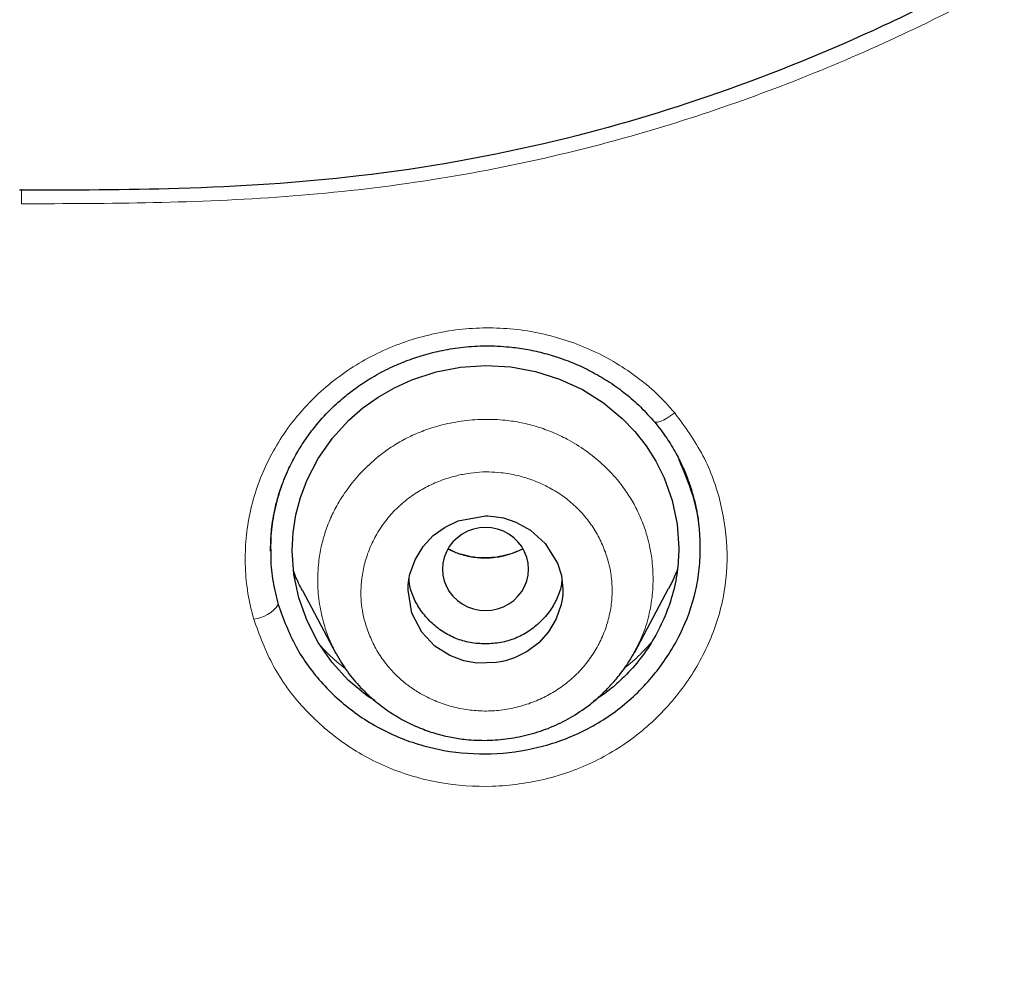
# Model space of a CAD drawing. Header units: millimetres. Extents: x 8 to 830, y 12 to 2106.
# Tile 177 of 256: x 462 to 473, y 1789 to 1800. Entities that reach past the tile are written whole.
import ezdxf

# ---------------------------------------------------------------- set-up
doc = ezdxf.new("R2010")
doc.units = ezdxf.units.MM

msp = doc.modelspace()

# ---------------------------------------------------------------- linework, layer by layer
at = {"color": 7, "linetype": 'Continuous', "lineweight": 30}
for p, q in [((464.998, 1793.626), (465.387, 1792.896)), ((468.861, 1792.91), (469.256, 1793.65)), ((468.861, 1792.919), (468.857, 1792.912)), ((465.309, 1792.835), (465.309, 1792.835)), ((465.309, 1792.835), (465.309, 1792.835)), ((468.939, 1792.854), (468.939, 1792.854)), ((468.939, 1792.854), (468.939, 1792.854))]:
    msp.add_line(p, q, dxfattribs=at)
at = {"color": 8, "linetype": 'Continuous', "lineweight": 0}
msp.add_line((468.857, 1792.912), (468.841, 1792.88), dxfattribs=at)
at = {"color": 8, "linetype": 'Continuous', "lineweight": 0, "flags": 128}
for points in [[(461.732, 1798.296), (461.732, 1798.242), (461.732, 1798.183), (461.732, 1798.124)], [(461.732, 1798.296), (461.732, 1798.242), (461.732, 1798.183), (461.732, 1798.124)], [(469.081, 1795.605), (469.087, 1795.591), (469.103, 1795.584), (469.127, 1795.585), (469.158, 1795.593), (469.195, 1795.609), (469.236, 1795.632), (469.281, 1795.661), (469.327, 1795.694)], [(469.081, 1795.605), (469.087, 1795.591), (469.103, 1795.584), (469.127, 1795.585), (469.158, 1795.593), (469.195, 1795.609), (469.236, 1795.632), (469.281, 1795.661), (469.327, 1795.694)]]:
    msp.add_lwpolyline(points, dxfattribs=at)
at = {"color": 7, "linetype": 'Continuous', "lineweight": 30, "flags": 128}
for points in [[(465.838, 1792.347), (465.754, 1792.4), (465.535, 1792.583), (465.343, 1792.792), (465.181, 1793.023), (465.051, 1793.276), (464.956, 1793.542), (464.898, 1793.815), (464.879, 1794.093), (464.89, 1794.302), (464.922, 1794.508), (464.976, 1794.711), (465.052, 1794.913), (465.182, 1795.164), (465.346, 1795.399), (465.538, 1795.61), (465.701, 1795.751), (465.88, 1795.877), (466.07, 1795.986), (466.269, 1796.077), (466.551, 1796.17), (466.837, 1796.226), (467.129, 1796.246), (467.421, 1796.229), (467.708, 1796.176), (467.988, 1796.086), (468.254, 1795.964), (468.497, 1795.811), (468.717, 1795.629), (468.864, 1795.476), (468.994, 1795.31), (469.107, 1795.131), (469.202, 1794.939), (469.296, 1794.675), (469.354, 1794.4), (469.374, 1794.122), (469.374, 1794.122)], [(465.838, 1792.347), (465.754, 1792.4), (465.535, 1792.583), (465.343, 1792.792), (465.181, 1793.023), (465.051, 1793.276), (464.956, 1793.542), (464.898, 1793.815), (464.879, 1794.093), (464.89, 1794.302), (464.922, 1794.508), (464.976, 1794.711), (465.052, 1794.913), (465.182, 1795.164), (465.346, 1795.399), (465.538, 1795.61), (465.701, 1795.751), (465.88, 1795.877), (466.07, 1795.986), (466.269, 1796.077), (466.551, 1796.17), (466.837, 1796.226), (467.129, 1796.246), (467.421, 1796.229), (467.708, 1796.176), (467.988, 1796.086), (468.254, 1795.964), (468.497, 1795.811), (468.717, 1795.629), (468.864, 1795.476), (468.994, 1795.31), (469.107, 1795.131), (469.202, 1794.939), (469.296, 1794.675), (469.354, 1794.4), (469.374, 1794.122), (469.374, 1794.122)], [(468.026, 1793.644), (468.024, 1793.583), (468.017, 1793.523), (468.006, 1793.464), (467.949, 1793.297), (467.86, 1793.147), (467.746, 1793.02), (467.61, 1792.919), (467.462, 1792.845), (467.358, 1792.811), (467.299, 1792.798), (467.249, 1792.789), (467.024, 1792.784), (466.876, 1792.811), (466.71, 1792.874), (466.539, 1792.982), (466.385, 1793.145), (466.271, 1793.366), (466.226, 1793.633), (466.229, 1793.695), (466.236, 1793.756), (466.248, 1793.816), (466.308, 1793.986), (466.4, 1794.138), (466.519, 1794.266), (466.658, 1794.366), (466.81, 1794.438), (467.128, 1794.495), (467.128, 1794.495), (467.128, 1794.495), (467.128, 1794.495), (467.128, 1794.495), (467.128, 1794.495), (467.128, 1794.495), (467.128, 1794.495), (467.128, 1794.495), (467.129, 1794.495), (467.131, 1794.495), (467.136, 1794.495), (467.155, 1794.495), (467.225, 1794.49), (467.335, 1794.471), (467.48, 1794.423), (467.648, 1794.329), (467.82, 1794.173), (467.963, 1793.944), (468.009, 1793.802), (468.026, 1793.644)], [(466.626, 1793.877), (466.631, 1793.808), (466.646, 1793.741), (466.671, 1793.676), (466.705, 1793.616), (466.748, 1793.561), (466.799, 1793.512), (466.856, 1793.471), (466.918, 1793.438), (466.985, 1793.413), (467.055, 1793.399), (467.126, 1793.394), (467.197, 1793.399), (467.267, 1793.413), (467.334, 1793.438), (467.396, 1793.471), (467.454, 1793.512), (467.504, 1793.561), (467.547, 1793.616), (467.581, 1793.676), (467.606, 1793.741), (467.621, 1793.808), (467.626, 1793.877), (467.621, 1793.946), (467.606, 1794.013), (467.581, 1794.077), (467.547, 1794.138), (467.504, 1794.193), (467.454, 1794.242), (467.396, 1794.283), (467.334, 1794.316), (467.267, 1794.34), (467.197, 1794.355), (467.126, 1794.36), (467.055, 1794.355), (466.985, 1794.34), (466.918, 1794.316), (466.856, 1794.283), (466.799, 1794.242), (466.748, 1794.193), (466.705, 1794.138), (466.671, 1794.077), (466.646, 1794.013), (466.631, 1793.946), (466.626, 1793.877)]]:
    msp.add_lwpolyline(points, dxfattribs=at)
at = {"color": 8, "linetype": 'Continuous', "lineweight": 0}
msp.add_arc((464.396, 1793.68), 0.386, 275.2893, 326.142, dxfattribs=at)
at = {"color": 7, "linetype": 'Continuous', "lineweight": 30}
for points, knots in [([(510.735, 1777.283), (511.196, 1778.511), (512.114, 1780.956), (513.098, 1784.726), (513.872, 1788.507), (514.456, 1792.3), (514.943, 1796.485), (515.298, 1801.065), (515.507, 1806.03), (515.602, 1811.577), (515.593, 1817.706), (515.581, 1824.436), (515.477, 1831.185), (515.158, 1837.963), (514.614, 1843.619), (513.944, 1848.142), (513.279, 1851.54), (512.399, 1854.924), (511.244, 1858.268), (509.826, 1861.345), (508.149, 1864.109), (506.256, 1866.524), (504.046, 1868.669), (501.607, 1870.523), (499.025, 1872.121), (495.903, 1873.724), (492.217, 1875.246), (487.967, 1876.614), (483.651, 1877.697), (479.286, 1878.524), (474.885, 1879.093), (470.474, 1879.417), (466.081, 1879.544), (461.71, 1879.555), (457.339, 1879.543), (452.947, 1879.415), (448.536, 1879.093), (444.134, 1878.525), (439.769, 1877.697), (435.453, 1876.616), (431.203, 1875.245), (427.517, 1873.725), (424.396, 1872.122), (421.813, 1870.525), (419.375, 1868.669), (417.164, 1866.525), (415.271, 1864.109), (413.594, 1861.345), (412.176, 1858.269), (411.021, 1854.924), (410.141, 1851.54), (409.476, 1848.142), (408.806, 1843.619), (408.262, 1837.963), (407.943, 1831.185), (407.839, 1824.437), (407.828, 1817.706), (407.817, 1811.126), (407.941, 1804.673), (408.288, 1798.348), (408.866, 1792.889), (409.585, 1788.305), (410.354, 1784.591), (411.329, 1780.89), (412.232, 1778.489), (412.686, 1777.283)], [0, 0, 0, 0, 0.01422, 0.028301, 0.042283, 0.056188, 0.070046, 0.088148, 0.106186, 0.124159, 0.148558, 0.172923, 0.197399, 0.221993, 0.24671, 0.259145, 0.27167, 0.284302, 0.297067, 0.309991, 0.320883, 0.3319, 0.342924, 0.353811, 0.364567, 0.375221, 0.391058, 0.40678, 0.422432, 0.438055, 0.453668, 0.469227, 0.484683, 0.500001, 0.515318, 0.530774, 0.546334, 0.561944, 0.577571, 0.59322, 0.608942, 0.624779, 0.635434, 0.646191, 0.657076, 0.668103, 0.679114, 0.690014, 0.702933, 0.7157, 0.728331, 0.740856, 0.753291, 0.778008, 0.802602, 0.827078, 0.851444, 0.875842, 0.898728, 0.921719, 0.944802, 0.958463, 0.9722, 0.986034, 1, 1, 1, 1]), ([(510.735, 1777.283), (511.196, 1778.511), (512.114, 1780.956), (513.098, 1784.726), (513.872, 1788.507), (514.456, 1792.3), (514.943, 1796.485), (515.298, 1801.065), (515.507, 1806.03), (515.602, 1811.577), (515.593, 1817.706), (515.581, 1824.436), (515.477, 1831.185), (515.158, 1837.963), (514.614, 1843.619), (513.944, 1848.142), (513.279, 1851.54), (512.399, 1854.924), (511.244, 1858.268), (509.826, 1861.345), (508.149, 1864.109), (506.256, 1866.524), (504.046, 1868.669), (501.607, 1870.523), (499.025, 1872.121), (495.903, 1873.724), (492.217, 1875.246), (487.967, 1876.614), (483.651, 1877.697), (479.286, 1878.524), (474.885, 1879.093), (470.474, 1879.417), (466.081, 1879.544), (461.71, 1879.555), (457.339, 1879.543), (452.947, 1879.415), (448.536, 1879.093), (444.134, 1878.525), (439.769, 1877.697), (435.453, 1876.616), (431.203, 1875.245), (427.517, 1873.725), (424.396, 1872.122), (421.813, 1870.525), (419.375, 1868.669), (417.164, 1866.525), (415.271, 1864.109), (413.594, 1861.345), (412.176, 1858.269), (411.021, 1854.924), (410.141, 1851.54), (409.476, 1848.142), (408.806, 1843.619), (408.262, 1837.963), (407.943, 1831.185), (407.839, 1824.437), (407.828, 1817.706), (407.817, 1811.126), (407.941, 1804.673), (408.288, 1798.348), (408.866, 1792.889), (409.585, 1788.305), (410.354, 1784.591), (411.329, 1780.89), (412.232, 1778.489), (412.686, 1777.283)], [0, 0, 0, 0, 0.01422, 0.028301, 0.042283, 0.056188, 0.070046, 0.088148, 0.106186, 0.124159, 0.148558, 0.172923, 0.197399, 0.221993, 0.24671, 0.259145, 0.27167, 0.284302, 0.297067, 0.309991, 0.320883, 0.3319, 0.342924, 0.353811, 0.364567, 0.375221, 0.391058, 0.40678, 0.422432, 0.438055, 0.453668, 0.469227, 0.484683, 0.500001, 0.515318, 0.530774, 0.546334, 0.561944, 0.577571, 0.59322, 0.608942, 0.624779, 0.635434, 0.646191, 0.657076, 0.668103, 0.679114, 0.690014, 0.702933, 0.7157, 0.728331, 0.740856, 0.753291, 0.778008, 0.802602, 0.827078, 0.851444, 0.875842, 0.898728, 0.921719, 0.944802, 0.958463, 0.9722, 0.986034, 1, 1, 1, 1]), ([(509.342, 1777.405), (509.718, 1778.392), (510.47, 1780.366), (511.332, 1783.407), (512.046, 1786.476), (512.617, 1789.571), (513.077, 1792.68), (513.51, 1796.392), (513.859, 1800.711), (514.082, 1805.632), (514.182, 1810.777), (514.188, 1816.142), (514.173, 1821.731), (514.115, 1827.323), (513.942, 1832.92), (513.588, 1838.517), (513.084, 1843.169), (512.519, 1846.875), (511.991, 1849.641), (511.334, 1852.386), (510.519, 1855.094), (509.512, 1857.746), (508.383, 1860.098), (507.165, 1862.141), (505.916, 1863.888), (504.502, 1865.514), (502.758, 1867.162), (500.656, 1868.771), (498.205, 1870.302), (495.467, 1871.725), (492.454, 1873.021), (489.178, 1874.177), (485.839, 1875.143), (482.453, 1875.939), (478.747, 1876.63), (474.722, 1877.159), (470.387, 1877.487), (466.047, 1877.618), (461.711, 1877.632), (457.374, 1877.617), (453.033, 1877.484), (448.697, 1877.159), (444.672, 1876.63), (440.967, 1875.94), (437.582, 1875.144), (434.243, 1874.177), (430.966, 1873.02), (427.952, 1871.725), (425.215, 1870.302), (422.765, 1868.771), (420.664, 1867.161), (418.919, 1865.515), (417.506, 1863.888), (416.255, 1862.141), (415.039, 1860.097), (413.909, 1857.746), (412.902, 1855.094), (412.087, 1852.386), (411.43, 1849.642), (410.902, 1846.875), (410.337, 1843.17), (409.833, 1838.517), (409.479, 1832.921), (409.306, 1827.324), (409.248, 1821.731), (409.233, 1816.142), (409.239, 1810.852), (409.333, 1805.856), (409.537, 1801.159), (409.896, 1796.466), (410.376, 1792.367), (410.925, 1788.863), (411.488, 1785.949), (412.182, 1783.059), (413.011, 1780.196), (413.722, 1778.336), (414.078, 1777.405)], [0, 0, 0, 0, 0.011709, 0.0234, 0.035079, 0.046745, 0.058401, 0.070053, 0.08835, 0.106637, 0.124908, 0.145647, 0.166375, 0.187119, 0.207887, 0.228673, 0.249479, 0.259892, 0.270315, 0.28075, 0.291198, 0.301658, 0.31213, 0.319994, 0.327864, 0.335737, 0.343609, 0.354092, 0.364563, 0.37502, 0.38755, 0.400066, 0.41258, 0.425091, 0.437599, 0.45323, 0.468841, 0.484431, 0.499999, 0.515569, 0.531166, 0.546782, 0.562408, 0.574915, 0.587424, 0.599934, 0.612454, 0.624987, 0.635443, 0.645912, 0.656393, 0.664263, 0.672136, 0.680006, 0.687871, 0.698343, 0.708803, 0.71925, 0.729685, 0.740108, 0.750521, 0.771326, 0.792113, 0.81288, 0.833624, 0.854353, 0.875091, 0.892532, 0.909986, 0.927451, 0.944927, 0.955919, 0.966921, 0.977933, 0.988958, 1, 1, 1, 1]), ([(509.342, 1777.405), (509.718, 1778.392), (510.47, 1780.366), (511.332, 1783.407), (512.046, 1786.476), (512.617, 1789.571), (513.077, 1792.68), (513.51, 1796.392), (513.859, 1800.711), (514.082, 1805.632), (514.182, 1810.777), (514.188, 1816.142), (514.173, 1821.731), (514.115, 1827.323), (513.942, 1832.92), (513.588, 1838.517), (513.084, 1843.169), (512.519, 1846.875), (511.991, 1849.641), (511.334, 1852.386), (510.519, 1855.094), (509.512, 1857.746), (508.383, 1860.098), (507.165, 1862.141), (505.916, 1863.888), (504.502, 1865.514), (502.758, 1867.162), (500.656, 1868.771), (498.205, 1870.302), (495.467, 1871.725), (492.454, 1873.021), (489.178, 1874.177), (485.839, 1875.143), (482.453, 1875.939), (478.747, 1876.63), (474.722, 1877.159), (470.387, 1877.487), (466.047, 1877.618), (461.711, 1877.632), (457.374, 1877.617), (453.033, 1877.484), (448.697, 1877.159), (444.672, 1876.63), (440.967, 1875.94), (437.582, 1875.144), (434.243, 1874.177), (430.966, 1873.02), (427.952, 1871.725), (425.215, 1870.302), (422.765, 1868.771), (420.664, 1867.161), (418.919, 1865.515), (417.506, 1863.888), (416.255, 1862.141), (415.039, 1860.097), (413.909, 1857.746), (412.902, 1855.094), (412.087, 1852.386), (411.43, 1849.642), (410.902, 1846.875), (410.337, 1843.17), (409.833, 1838.517), (409.479, 1832.921), (409.306, 1827.324), (409.248, 1821.731), (409.233, 1816.142), (409.239, 1810.852), (409.333, 1805.856), (409.537, 1801.159), (409.896, 1796.466), (410.376, 1792.367), (410.925, 1788.863), (411.488, 1785.949), (412.182, 1783.059), (413.011, 1780.196), (413.722, 1778.336), (414.078, 1777.405)], [0, 0, 0, 0, 0.011709, 0.0234, 0.035079, 0.046745, 0.058401, 0.070053, 0.08835, 0.106637, 0.124908, 0.145647, 0.166375, 0.187119, 0.207887, 0.228673, 0.249479, 0.259892, 0.270315, 0.28075, 0.291198, 0.301658, 0.31213, 0.319994, 0.327864, 0.335737, 0.343609, 0.354092, 0.364563, 0.37502, 0.38755, 0.400066, 0.41258, 0.425091, 0.437599, 0.45323, 0.468841, 0.484431, 0.499999, 0.515569, 0.531166, 0.546782, 0.562408, 0.574915, 0.587424, 0.599934, 0.612454, 0.624987, 0.635443, 0.645912, 0.656393, 0.664263, 0.672136, 0.680006, 0.687871, 0.698343, 0.708803, 0.71925, 0.729685, 0.740108, 0.750521, 0.771326, 0.792113, 0.81288, 0.833624, 0.854353, 0.875091, 0.892532, 0.909986, 0.927451, 0.944927, 0.955919, 0.966921, 0.977933, 0.988958, 1, 1, 1, 1]), ([(508.32, 1777.336), (508.798, 1778.495), (509.754, 1780.813), (510.788, 1784.423), (511.617, 1788.08), (512.246, 1791.776), (512.776, 1795.87), (513.17, 1800.359), (513.417, 1805.242), (513.545, 1810.726), (513.559, 1816.809), (513.561, 1823.49), (513.474, 1830.172), (513.167, 1836.849), (512.631, 1842.404), (511.967, 1846.826), (511.302, 1850.116), (510.432, 1853.356), (509.307, 1856.526), (507.943, 1859.411), (506.36, 1861.974), (504.598, 1864.196), (502.559, 1866.182), (500.302, 1867.929), (497.884, 1869.447), (494.921, 1870.991), (491.395, 1872.473), (487.31, 1873.812), (483.151, 1874.878), (478.924, 1875.692), (474.644, 1876.259), (470.335, 1876.586), (466.021, 1876.715), (463.147, 1876.722), (461.71, 1876.725)], [0, 0, 0, 0, 0.027961, 0.055896, 0.083926, 0.111994, 0.13998, 0.176562, 0.213145, 0.249758, 0.299733, 0.349715, 0.399667, 0.449587, 0.499558, 0.524633, 0.549704, 0.574672, 0.599627, 0.624766, 0.645672, 0.666497, 0.687479, 0.708392, 0.729201, 0.750078, 0.781476, 0.812638, 0.843742, 0.874921, 0.906237, 0.937548, 0.968776, 1, 1, 1, 1]), ([(508.211, 1777.329), (508.692, 1778.491), (509.652, 1780.811), (510.687, 1784.424), (511.517, 1788.082), (512.147, 1791.781), (512.677, 1795.88), (513.071, 1800.374), (513.318, 1805.258), (513.446, 1810.741), (513.458, 1816.821), (513.461, 1823.5), (513.374, 1830.177), (513.066, 1836.846), (512.531, 1842.387), (511.87, 1846.799), (511.205, 1850.089), (510.333, 1853.335), (509.204, 1856.508), (507.839, 1859.389), (506.256, 1861.945), (504.496, 1864.158), (502.459, 1866.135), (500.205, 1867.872), (497.79, 1869.383), (494.834, 1870.919), (491.316, 1872.393), (487.241, 1873.725), (483.093, 1874.785), (478.877, 1875.596), (474.608, 1876.159), (470.312, 1876.484), (466.01, 1876.612), (463.143, 1876.619), (461.71, 1876.622)], [0, 0, 0, 0, 0.02807, 0.056049, 0.084097, 0.11222, 0.14029, 0.176957, 0.213595, 0.25024, 0.300239, 0.350256, 0.400249, 0.450165, 0.500053, 0.525046, 0.550147, 0.575233, 0.600252, 0.625384, 0.646253, 0.667044, 0.687993, 0.70887, 0.729645, 0.750488, 0.781834, 0.812944, 0.843996, 0.875125, 0.90639, 0.93765, 0.968827, 1, 1, 1, 1]), ([(461.71, 1833.721), (462.107, 1833.72), (462.952, 1833.72), (464.297, 1833.692), (465.791, 1833.594), (467.419, 1833.373), (469.142, 1833.005), (470.9, 1832.477), (472.283, 1831.926), (473.286, 1831.445), (473.937, 1831.094), (474.567, 1830.711), (475.173, 1830.29), (475.924, 1829.692), (476.833, 1828.787), (477.612, 1827.674), (478.169, 1826.586), (478.546, 1825.636), (478.853, 1824.595), (479.125, 1823.305), (479.323, 1821.855), (479.439, 1820.341), (479.489, 1819.023), (479.505, 1817.907), (479.509, 1816.992), (479.509, 1816.258), (479.51, 1815.553), (479.509, 1814.725), (479.502, 1813.875), (479.482, 1813.069), (479.455, 1812.369), (479.409, 1811.607), (479.336, 1810.784), (479.226, 1809.899), (479.023, 1808.694), (478.64, 1807.206), (478.074, 1805.85), (477.522, 1804.896), (477.107, 1804.286), (476.649, 1803.705), (476.151, 1803.157), (475.227, 1802.273), (473.782, 1801.228), (471.815, 1800.183), (469.882, 1799.396), (467.843, 1798.79), (465.741, 1798.416), (463.643, 1798.285), (462.326, 1798.282), (461.708, 1798.281)], [0, 0, 0, 0, 0.019878, 0.04234, 0.067387, 0.094843, 0.124674, 0.155847, 0.187133, 0.199647, 0.212122, 0.224583, 0.237068, 0.249629, 0.273521, 0.302378, 0.318791, 0.336257, 0.354814, 0.374579, 0.404015, 0.430122, 0.452774, 0.471954, 0.487673, 0.499935, 0.509825, 0.524119, 0.54281, 0.553799, 0.565878, 0.579047, 0.593306, 0.608668, 0.62516, 0.656514, 0.687831, 0.700344, 0.712895, 0.725456, 0.737999, 0.750493, 0.790217, 0.827487, 0.86238, 0.894844, 0.934045, 0.969061, 1, 1, 1, 1]), ([(464.628, 1794.084), (464.628, 1794.102), (464.628, 1794.143), (464.63, 1794.219), (464.636, 1794.315), (464.65, 1794.432), (464.675, 1794.568), (464.712, 1794.714), (464.76, 1794.861), (464.824, 1795.018), (464.905, 1795.182), (465.006, 1795.348), (465.133, 1795.525), (465.291, 1795.705), (465.466, 1795.867), (465.638, 1795.999), (465.815, 1796.114), (466.006, 1796.216), (466.206, 1796.301), (466.409, 1796.37), (466.631, 1796.425), (466.873, 1796.462), (467.133, 1796.477), (467.376, 1796.466), (467.597, 1796.436), (467.792, 1796.394), (467.989, 1796.335), (468.187, 1796.259), (468.382, 1796.164), (468.574, 1796.051), (468.758, 1795.917), (468.934, 1795.764), (469.038, 1795.647), (469.091, 1795.588)], [0, 0, 0, 0, 0.010552, 0.024292, 0.041319, 0.061694, 0.085463, 0.111948, 0.13824, 0.164048, 0.197606, 0.230016, 0.261319, 0.306265, 0.348899, 0.378698, 0.41301, 0.451941, 0.484054, 0.518543, 0.555425, 0.594735, 0.63653, 0.680905, 0.71201, 0.744341, 0.777723, 0.812146, 0.847614, 0.884125, 0.921681, 0.960294, 1, 1, 1, 1]), ([(464.628, 1794.084), (464.628, 1794.102), (464.628, 1794.143), (464.63, 1794.219), (464.636, 1794.315), (464.65, 1794.432), (464.675, 1794.568), (464.712, 1794.714), (464.76, 1794.861), (464.824, 1795.018), (464.905, 1795.182), (465.006, 1795.348), (465.133, 1795.525), (465.291, 1795.705), (465.466, 1795.867), (465.638, 1795.999), (465.815, 1796.114), (466.006, 1796.216), (466.206, 1796.301), (466.409, 1796.37), (466.631, 1796.425), (466.873, 1796.462), (467.133, 1796.477), (467.376, 1796.466), (467.597, 1796.436), (467.792, 1796.394), (467.989, 1796.335), (468.187, 1796.259), (468.382, 1796.164), (468.574, 1796.051), (468.758, 1795.917), (468.934, 1795.764), (469.038, 1795.647), (469.091, 1795.588)], [0, 0, 0, 0, 0.010552, 0.024292, 0.041319, 0.061694, 0.085463, 0.111948, 0.13824, 0.164048, 0.197606, 0.230016, 0.261319, 0.306265, 0.348899, 0.378698, 0.41301, 0.451941, 0.484054, 0.518543, 0.555425, 0.594735, 0.63653, 0.680905, 0.71201, 0.744341, 0.777723, 0.812146, 0.847614, 0.884125, 0.921681, 0.960294, 1, 1, 1, 1]), ([(469.091, 1795.588), (469.14, 1795.526), (469.233, 1795.408), (469.342, 1795.226), (469.425, 1795.057), (469.487, 1794.905), (469.533, 1794.762), (469.566, 1794.635), (469.587, 1794.528), (469.598, 1794.461), (469.602, 1794.425), (469.604, 1794.414), (469.604, 1794.409)], [0, 0, 0, 0, 0.1770963, 0.3368359, 0.4793629, 0.604731, 0.712975, 0.8242605, 0.9089909, 0.9673746, 0.9868322, 1, 1, 1, 1]), ([(469.091, 1795.588), (469.14, 1795.526), (469.233, 1795.408), (469.342, 1795.226), (469.425, 1795.057), (469.487, 1794.905), (469.533, 1794.762), (469.566, 1794.635), (469.587, 1794.528), (469.598, 1794.461), (469.602, 1794.425), (469.604, 1794.414), (469.604, 1794.409)], [0, 0, 0, 0, 0.1770963, 0.3368359, 0.4793629, 0.604731, 0.712975, 0.8242605, 0.9089909, 0.9673746, 0.9868322, 1, 1, 1, 1]), ([(464.717, 1793.464), (464.777, 1793.297), (464.899, 1792.965), (465.221, 1792.531), (465.625, 1792.171), (466.026, 1791.949), (466.373, 1791.827), (466.731, 1791.743), (467.194, 1791.711), (467.744, 1791.786), (468.18, 1791.942), (468.499, 1792.121), (468.795, 1792.335), (469.116, 1792.658), (469.407, 1793.113), (469.559, 1793.532), (469.617, 1793.88), (469.632, 1794.23), (469.582, 1794.667), (469.445, 1794.988), (469.378, 1795.147)], [0, 0, 0, 0, 0.067158, 0.133757, 0.200288, 0.267236, 0.300874, 0.334362, 0.40103, 0.467591, 0.534214, 0.56763, 0.601049, 0.667889, 0.734738, 0.801393, 0.834717, 0.868058, 0.934803, 1, 1, 1, 1]), ([(464.717, 1793.464), (464.777, 1793.297), (464.899, 1792.965), (465.221, 1792.531), (465.625, 1792.171), (466.026, 1791.949), (466.373, 1791.827), (466.731, 1791.743), (467.194, 1791.711), (467.744, 1791.786), (468.18, 1791.942), (468.499, 1792.121), (468.795, 1792.335), (469.116, 1792.658), (469.407, 1793.113), (469.559, 1793.532), (469.617, 1793.88), (469.632, 1794.23), (469.582, 1794.667), (469.445, 1794.988), (469.378, 1795.147)], [0, 0, 0, 0, 0.067158, 0.133757, 0.200288, 0.267236, 0.300874, 0.334362, 0.40103, 0.467591, 0.534214, 0.56763, 0.601049, 0.667889, 0.734738, 0.801393, 0.834717, 0.868058, 0.934803, 1, 1, 1, 1]), ([(464.632, 1794.109), (464.631, 1794.072), (464.626, 1793.946), (464.651, 1793.728), (464.695, 1793.552), (464.717, 1793.464)], [0, 0, 0, 0, 0.168842, 0.583116, 1, 1, 1, 1]), ([(464.632, 1794.109), (464.631, 1794.072), (464.626, 1793.946), (464.651, 1793.728), (464.695, 1793.552), (464.717, 1793.464)], [0, 0, 0, 0, 0.168842, 0.583116, 1, 1, 1, 1]), ([(467.559, 1794.114), (467.528, 1794.098), (467.461, 1794.065), (467.349, 1794.032), (467.228, 1794.011), (467.108, 1794.005), (466.986, 1794.013), (466.861, 1794.04), (466.762, 1794.073), (466.708, 1794.103), (466.694, 1794.111)], [0, 0, 0, 0, 0.115145, 0.251159, 0.385723, 0.518872, 0.650679, 0.790117, 0.943182, 1, 1, 1, 1]), ([(469.374, 1794.122), (469.37, 1794.029), (469.363, 1793.842), (469.302, 1793.566), (469.206, 1793.298), (469.076, 1793.043), (468.912, 1792.808), (468.734, 1792.614), (468.556, 1792.457), (468.439, 1792.378), (468.382, 1792.339)], [0, 0, 0, 0, 0.133849, 0.267432, 0.403097, 0.53801, 0.671163, 0.804873, 0.904752, 1, 1, 1, 1]), ([(469.374, 1794.122), (469.37, 1794.029), (469.363, 1793.842), (469.302, 1793.566), (469.206, 1793.298), (469.076, 1793.043), (468.912, 1792.808), (468.734, 1792.614), (468.556, 1792.457), (468.439, 1792.378), (468.382, 1792.339)], [0, 0, 0, 0, 0.133849, 0.267432, 0.403097, 0.53801, 0.671163, 0.804873, 0.904752, 1, 1, 1, 1]), ([(464.999, 1793.626), (464.968, 1793.684), (464.929, 1793.757), (464.901, 1793.834), (464.896, 1793.85)], [0, 0, 0, 0, 0.801063, 1, 1, 1, 1]), ([(469.357, 1793.872), (469.348, 1793.848), (469.32, 1793.772), (469.281, 1793.701), (469.254, 1793.651)], [0, 0, 0, 0, 0.309775, 1, 1, 1, 1]), ([(468.014, 1793.754), (468.013, 1793.737), (468.008, 1793.665), (467.964, 1793.541), (467.882, 1793.391), (467.766, 1793.259), (467.63, 1793.148), (467.474, 1793.066), (467.305, 1793.017), (467.127, 1793.003), (466.948, 1793.017), (466.779, 1793.065), (466.623, 1793.147), (466.487, 1793.258), (466.371, 1793.391), (466.288, 1793.541), (466.244, 1793.667), (466.239, 1793.742), (466.237, 1793.761)], [0, 0, 0, 0, 0.020151, 0.087352, 0.154446, 0.224222, 0.294189, 0.361323, 0.428411, 0.498243, 0.568259, 0.63539, 0.702425, 0.772167, 0.842303, 0.909549, 0.976686, 1, 1, 1, 1]), ([(465.388, 1792.895), (465.43, 1792.824), (465.512, 1792.683), (465.669, 1792.5), (465.837, 1792.342), (466.015, 1792.21), (466.196, 1792.103), (466.377, 1792.021), (466.555, 1791.96), (466.728, 1791.919), (466.923, 1791.89), (467.145, 1791.881), (467.395, 1791.901), (467.644, 1791.951), (467.887, 1792.032), (468.119, 1792.146), (468.309, 1792.274), (468.459, 1792.4), (468.571, 1792.512), (468.679, 1792.637), (468.78, 1792.771), (468.839, 1792.875), (468.866, 1792.922)], [0, 0, 0, 0, 0.059322, 0.116444, 0.17121, 0.223451, 0.273042, 0.319924, 0.364112, 0.405832, 0.445249, 0.503225, 0.561983, 0.621443, 0.681541, 0.742271, 0.803612, 0.844232, 0.881796, 0.916088, 0.961525, 1, 1, 1, 1])]:
    msp.add_open_spline(points, degree=3, knots=knots, dxfattribs=at)
at = {"color": 8, "linetype": 'Continuous', "lineweight": 0}
for points, knots in [([(414.698, 1777.363), (414.225, 1778.522), (413.283, 1780.831), (412.261, 1784.414), (411.439, 1788.029), (410.814, 1791.683), (410.284, 1795.749), (409.884, 1800.234), (409.629, 1805.133), (409.493, 1810.65), (409.478, 1816.772), (409.475, 1823.494), (409.563, 1830.215), (409.877, 1836.934), (410.427, 1842.524), (411.106, 1846.98), (411.786, 1850.307), (412.674, 1853.585), (413.826, 1856.787), (415.22, 1859.697), (416.84, 1862.278), (418.635, 1864.516), (420.7, 1866.524), (422.996, 1868.281), (425.45, 1869.815), (428.451, 1871.372), (432.019, 1872.866), (436.141, 1874.209), (440.318, 1875.272), (445, 1876.168), (450.212, 1876.803), (455.95, 1877.088), (459.787, 1877.1), (461.71, 1877.106)], [0, 0, 0, 0, 0.027811, 0.055398, 0.082938, 0.110516, 0.138178, 0.174576, 0.211159, 0.247876, 0.297974, 0.34805, 0.398105, 0.448142, 0.498248, 0.523439, 0.548708, 0.573938, 0.599093, 0.624359, 0.645457, 0.666462, 0.68755, 0.708668, 0.729707, 0.750736, 0.78232, 0.813743, 0.844809, 0.875739, 0.916964, 0.958374, 1, 1, 1, 1]), ([(461.71, 1877.106), (463.633, 1877.101), (467.47, 1877.089), (473.208, 1876.804), (478.42, 1876.168), (483.101, 1875.272), (487.279, 1874.208), (491.401, 1872.866), (494.969, 1871.372), (497.968, 1869.816), (500.422, 1868.283), (502.716, 1866.525), (504.78, 1864.516), (506.577, 1862.28), (508.198, 1859.7), (509.592, 1856.79), (510.744, 1853.588), (511.635, 1850.31), (512.317, 1846.984), (512.994, 1842.527), (513.541, 1836.936), (513.855, 1830.217), (513.944, 1823.496), (513.943, 1816.773), (513.927, 1810.204), (513.753, 1803.798), (513.347, 1797.579), (512.711, 1792.259), (511.939, 1787.835), (511.125, 1784.287), (510.115, 1780.769), (509.187, 1778.501), (508.722, 1777.363)], [0, 0, 0, 0, 0.041621, 0.083027, 0.124254, 0.155187, 0.186259, 0.217684, 0.249258, 0.270278, 0.291311, 0.312423, 0.333508, 0.354515, 0.375614, 0.400882, 0.426039, 0.451271, 0.476543, 0.501735, 0.551843, 0.601883, 0.651941, 0.702019, 0.752119, 0.798831, 0.845298, 0.891449, 0.918531, 0.94558, 0.97268, 1, 1, 1, 1]), ([(507.596, 1777.288), (508.035, 1778.32), (508.91, 1780.377), (509.885, 1783.568), (510.684, 1786.79), (511.314, 1790.048), (511.919, 1794.063), (512.419, 1798.836), (512.745, 1804.36), (512.89, 1809.886), (512.918, 1815.413), (512.918, 1820.942), (512.891, 1826.476), (512.756, 1832.013), (512.447, 1837.545), (511.988, 1842.139), (511.464, 1845.793), (510.964, 1848.517), (510.331, 1851.223), (509.544, 1853.897), (508.565, 1856.514), (507.463, 1858.833), (506.273, 1860.848), (505.049, 1862.57), (503.668, 1864.166), (501.973, 1865.782), (499.926, 1867.363), (497.526, 1868.872), (494.841, 1870.272), (491.886, 1871.547), (488.669, 1872.681), (485.385, 1873.629), (482.056, 1874.414), (478.422, 1875.087), (474.482, 1875.601), (470.237, 1875.919), (465.977, 1876.044), (463.133, 1876.052), (461.71, 1876.056)], [0, 0, 0, 0, 0.025187, 0.050179, 0.075123, 0.100094, 0.125136, 0.166903, 0.208626, 0.250313, 0.291969, 0.333625, 0.37529, 0.416998, 0.458703, 0.500331, 0.521117, 0.541911, 0.562756, 0.58369, 0.604635, 0.625533, 0.64124, 0.657021, 0.672697, 0.688253, 0.709036, 0.729951, 0.750861, 0.775791, 0.800731, 0.825772, 0.850789, 0.87571, 0.906738, 0.93776, 0.968848, 1, 1, 1, 1]), ([(507.596, 1777.288), (508.035, 1778.32), (508.91, 1780.377), (509.885, 1783.568), (510.684, 1786.79), (511.314, 1790.048), (511.919, 1794.063), (512.419, 1798.836), (512.745, 1804.36), (512.89, 1809.886), (512.918, 1815.413), (512.918, 1820.942), (512.891, 1826.476), (512.756, 1832.013), (512.447, 1837.545), (511.988, 1842.139), (511.464, 1845.793), (510.964, 1848.517), (510.331, 1851.223), (509.544, 1853.897), (508.565, 1856.514), (507.463, 1858.833), (506.273, 1860.848), (505.049, 1862.57), (503.668, 1864.166), (501.973, 1865.782), (499.926, 1867.363), (497.526, 1868.872), (494.841, 1870.272), (491.886, 1871.547), (488.669, 1872.681), (485.385, 1873.629), (482.056, 1874.414), (478.422, 1875.087), (474.482, 1875.601), (470.237, 1875.919), (465.977, 1876.044), (463.133, 1876.052), (461.71, 1876.056)], [0, 0, 0, 0, 0.025187, 0.050179, 0.075123, 0.100094, 0.125136, 0.166903, 0.208626, 0.250313, 0.291969, 0.333625, 0.37529, 0.416998, 0.458703, 0.500331, 0.521117, 0.541911, 0.562756, 0.58369, 0.604635, 0.625533, 0.64124, 0.657021, 0.672697, 0.688253, 0.709036, 0.729951, 0.750861, 0.775791, 0.800731, 0.825772, 0.850789, 0.87571, 0.906738, 0.93776, 0.968848, 1, 1, 1, 1]), ([(461.71, 1834.429), (462.219, 1834.428), (463.239, 1834.427), (464.767, 1834.38), (466.289, 1834.245), (467.792, 1834.012), (469.189, 1833.698), (470.481, 1833.326), (471.673, 1832.908), (472.838, 1832.419), (473.966, 1831.856), (475.04, 1831.201), (476.041, 1830.445), (476.939, 1829.571), (477.715, 1828.591), (478.355, 1827.521), (478.857, 1826.384), (479.235, 1825.205), (479.524, 1823.917), (479.736, 1822.53), (479.871, 1821.05), (479.94, 1819.565), (479.964, 1818.079), (479.964, 1816.594), (479.968, 1815.113), (479.952, 1813.635), (479.892, 1812.159), (479.761, 1810.686), (479.55, 1809.3), (479.247, 1808.006), (478.854, 1806.816), (478.339, 1805.667), (477.686, 1804.584), (476.908, 1803.58), (476.015, 1802.669), (475.022, 1801.861), (473.959, 1801.144), (472.841, 1800.509), (471.684, 1799.946), (470.496, 1799.454), (469.204, 1799.008), (467.808, 1798.634), (466.31, 1798.355), (464.794, 1798.191), (463.265, 1798.129), (462.244, 1798.126), (461.732, 1798.124)], [0, 0, 0, 0, 0.024931, 0.049885, 0.074849, 0.099679, 0.124412, 0.145038, 0.165738, 0.186554, 0.207308, 0.227997, 0.248789, 0.269554, 0.290304, 0.311195, 0.331961, 0.352642, 0.373415, 0.398365, 0.423315, 0.448302, 0.473313, 0.498305, 0.523275, 0.548225, 0.573146, 0.598065, 0.623065, 0.644068, 0.665124, 0.686119, 0.707137, 0.728196, 0.749198, 0.770213, 0.791299, 0.812341, 0.833379, 0.854446, 0.875422, 0.900364, 0.925168, 0.949988, 0.974934, 1, 1, 1, 1]), ([(461.71, 1834.429), (462.219, 1834.428), (463.239, 1834.427), (464.767, 1834.38), (466.289, 1834.245), (467.792, 1834.012), (469.189, 1833.698), (470.481, 1833.326), (471.673, 1832.908), (472.838, 1832.419), (473.966, 1831.856), (475.04, 1831.201), (476.041, 1830.445), (476.939, 1829.571), (477.715, 1828.591), (478.355, 1827.521), (478.857, 1826.384), (479.235, 1825.205), (479.524, 1823.917), (479.736, 1822.53), (479.871, 1821.05), (479.94, 1819.565), (479.964, 1818.079), (479.964, 1816.594), (479.968, 1815.113), (479.952, 1813.635), (479.892, 1812.159), (479.761, 1810.686), (479.55, 1809.3), (479.247, 1808.006), (478.854, 1806.816), (478.339, 1805.667), (477.686, 1804.584), (476.908, 1803.58), (476.015, 1802.669), (475.022, 1801.861), (473.959, 1801.144), (472.841, 1800.509), (471.684, 1799.946), (470.496, 1799.454), (469.204, 1799.008), (467.808, 1798.634), (466.31, 1798.355), (464.794, 1798.191), (463.265, 1798.129), (462.244, 1798.126), (461.732, 1798.124)], [0, 0, 0, 0, 0.024931, 0.049885, 0.074849, 0.099679, 0.124412, 0.145038, 0.165738, 0.186554, 0.207308, 0.227997, 0.248789, 0.269554, 0.290304, 0.311195, 0.331961, 0.352642, 0.373415, 0.398365, 0.423315, 0.448302, 0.473313, 0.498305, 0.523275, 0.548225, 0.573146, 0.598065, 0.623065, 0.644068, 0.665124, 0.686119, 0.707137, 0.728196, 0.749198, 0.770213, 0.791299, 0.812341, 0.833379, 0.854446, 0.875422, 0.900364, 0.925168, 0.949988, 0.974934, 1, 1, 1, 1]), ([(464.431, 1793.295), (464.406, 1793.394), (464.357, 1793.591), (464.329, 1793.895), (464.334, 1794.198), (464.376, 1794.5), (464.454, 1794.795), (464.567, 1795.081), (464.713, 1795.353), (464.891, 1795.607), (465.097, 1795.84), (465.33, 1796.05), (465.586, 1796.234), (465.863, 1796.389), (466.158, 1796.513), (466.464, 1796.604), (466.777, 1796.663), (467.096, 1796.687), (467.416, 1796.676), (467.732, 1796.63), (468.041, 1796.55), (468.338, 1796.437), (468.618, 1796.294), (468.879, 1796.122), (469.12, 1795.924), (469.258, 1795.771), (469.327, 1795.694)], [0, 0, 0, 0, 0.041859, 0.083502, 0.125037, 0.166551, 0.208128, 0.249861, 0.291617, 0.333249, 0.374823, 0.416398, 0.458039, 0.499833, 0.541641, 0.583296, 0.62487, 0.666433, 0.708071, 0.749896, 0.791767, 0.833486, 0.875107, 0.916684, 0.958283, 1, 1, 1, 1]), ([(464.431, 1793.295), (464.406, 1793.394), (464.357, 1793.591), (464.329, 1793.895), (464.334, 1794.198), (464.376, 1794.5), (464.454, 1794.795), (464.567, 1795.081), (464.713, 1795.353), (464.891, 1795.607), (465.097, 1795.84), (465.33, 1796.05), (465.586, 1796.234), (465.863, 1796.389), (466.158, 1796.513), (466.464, 1796.604), (466.777, 1796.663), (467.096, 1796.687), (467.416, 1796.676), (467.732, 1796.63), (468.041, 1796.55), (468.338, 1796.437), (468.618, 1796.294), (468.879, 1796.122), (469.12, 1795.924), (469.258, 1795.771), (469.327, 1795.694)], [0, 0, 0, 0, 0.041859, 0.083502, 0.125037, 0.166551, 0.208128, 0.249861, 0.291617, 0.333249, 0.374823, 0.416398, 0.458039, 0.499833, 0.541641, 0.583296, 0.62487, 0.666433, 0.708071, 0.749896, 0.791767, 0.833486, 0.875107, 0.916684, 0.958283, 1, 1, 1, 1]), ([(469.327, 1795.694), (469.445, 1795.532), (469.68, 1795.209), (469.88, 1794.644), (469.958, 1794.057), (469.897, 1793.465), (469.692, 1792.901), (469.365, 1792.391), (468.933, 1791.957), (468.412, 1791.624), (467.826, 1791.415), (467.209, 1791.331), (466.586, 1791.374), (465.989, 1791.548), (465.45, 1791.847), (464.997, 1792.25), (464.636, 1792.736), (464.5, 1793.108), (464.431, 1793.295)], [0, 0, 0, 0, 0.062635, 0.125257, 0.18775, 0.250044, 0.31243, 0.375033, 0.437628, 0.500069, 0.56244, 0.62484, 0.687318, 0.749987, 0.812586, 0.874916, 0.937285, 1, 1, 1, 1]), ([(469.327, 1795.694), (469.445, 1795.532), (469.68, 1795.209), (469.88, 1794.644), (469.958, 1794.057), (469.897, 1793.465), (469.692, 1792.901), (469.365, 1792.391), (468.933, 1791.957), (468.412, 1791.624), (467.826, 1791.415), (467.209, 1791.331), (466.586, 1791.374), (465.989, 1791.548), (465.45, 1791.847), (464.997, 1792.25), (464.636, 1792.736), (464.5, 1793.108), (464.431, 1793.295)], [0, 0, 0, 0, 0.062635, 0.125257, 0.18775, 0.250044, 0.31243, 0.375033, 0.437628, 0.500069, 0.56244, 0.62484, 0.687318, 0.749987, 0.812586, 0.874916, 0.937285, 1, 1, 1, 1]), ([(465.187, 1793.958), (465.195, 1794.019), (465.213, 1794.14), (465.264, 1794.318), (465.332, 1794.491), (465.428, 1794.674), (465.557, 1794.863), (465.723, 1795.051), (465.897, 1795.203), (466.069, 1795.323), (466.235, 1795.415), (466.41, 1795.49), (466.613, 1795.555), (466.844, 1795.602), (467.1, 1795.623), (467.335, 1795.613), (467.545, 1795.582), (467.729, 1795.535), (467.907, 1795.47), (468.097, 1795.38), (468.293, 1795.259), (468.488, 1795.101), (468.647, 1794.936), (468.772, 1794.771), (468.867, 1794.612), (468.945, 1794.445), (469.012, 1794.252), (469.06, 1794.032), (469.08, 1793.789), (469.068, 1793.544), (469.022, 1793.304), (468.953, 1793.093), (468.888, 1792.97), (468.861, 1792.919)], [0, 0, 0, 0, 0.028165, 0.05635, 0.08455, 0.112753, 0.150345, 0.187896, 0.22535, 0.253362, 0.281302, 0.309291, 0.337408, 0.375021, 0.412671, 0.450214, 0.47824, 0.506117, 0.533987, 0.561965, 0.599389, 0.636898, 0.67442, 0.702557, 0.730694, 0.758823, 0.786937, 0.8244, 0.861836, 0.899222, 0.936555, 0.973881, 1, 1, 1, 1]), ([(464.836, 1795.036), (464.802, 1794.957), (464.734, 1794.795), (464.669, 1794.537), (464.632, 1794.305), (464.632, 1794.162), (464.632, 1794.109)], [0, 0, 0, 0, 0.26632, 0.54985, 0.83272, 1, 1, 1, 1]), ([(464.836, 1795.036), (464.802, 1794.957), (464.734, 1794.795), (464.669, 1794.537), (464.632, 1794.305), (464.632, 1794.162), (464.632, 1794.109)], [0, 0, 0, 0, 0.26632, 0.54985, 0.83272, 1, 1, 1, 1]), ([(465.687, 1793.766), (465.683, 1793.721), (465.674, 1793.631), (465.68, 1793.495), (465.699, 1793.359), (465.737, 1793.211), (465.797, 1793.053), (465.884, 1792.891), (465.983, 1792.754), (466.086, 1792.641), (466.19, 1792.549), (466.305, 1792.467), (466.441, 1792.388), (466.6, 1792.318), (466.782, 1792.263), (466.97, 1792.231), (467.16, 1792.223), (467.351, 1792.239), (467.538, 1792.28), (467.719, 1792.342), (467.89, 1792.426), (468.047, 1792.53), (468.189, 1792.653), (468.313, 1792.793), (468.416, 1792.948), (468.499, 1793.114), (468.558, 1793.288), (468.593, 1793.468), (468.603, 1793.65), (468.587, 1793.831), (468.545, 1794.009), (468.481, 1794.181), (468.394, 1794.342), (468.286, 1794.491), (468.158, 1794.625), (468.012, 1794.741), (467.85, 1794.837), (467.677, 1794.914), (467.495, 1794.969), (467.323, 1794.999), (467.165, 1795.009), (467.022, 1795.004), (466.88, 1794.984), (466.724, 1794.948), (466.558, 1794.891), (466.387, 1794.807), (466.229, 1794.703), (466.087, 1794.581), (465.963, 1794.441), (465.86, 1794.286), (465.778, 1794.121), (465.717, 1793.946), (465.697, 1793.827), (465.687, 1793.766)], [0, 0, 0, 0, 0.015601, 0.031146, 0.046797, 0.062711, 0.083498, 0.104426, 0.125195, 0.14071, 0.156177, 0.171759, 0.187611, 0.208423, 0.229369, 0.250059, 0.27088, 0.291564, 0.312485, 0.333461, 0.354173, 0.374974, 0.3957, 0.416397, 0.437442, 0.458296, 0.479267, 0.500062, 0.52088, 0.54158, 0.562535, 0.583487, 0.604204, 0.625033, 0.645733, 0.666433, 0.687507, 0.708293, 0.729226, 0.749994, 0.765516, 0.780987, 0.796567, 0.812411, 0.833229, 0.854168, 0.874878, 0.8957, 0.916392, 0.937327, 0.958383, 0.979156, 1, 1, 1, 1]), ([(467.56, 1794.112), (467.554, 1794.109), (467.514, 1794.086), (467.434, 1794.055), (467.307, 1794.018), (467.156, 1793.999), (466.983, 1794.008), (466.858, 1794.038), (466.783, 1794.066), (466.754, 1794.078), (466.725, 1794.09), (466.705, 1794.1), (466.694, 1794.106), (466.692, 1794.107)], [0, 0, 0, 0, 0.023263, 0.153409, 0.28351, 0.463245, 0.653324, 0.853701, 0.888153, 0.922892, 0.957916, 0.993225, 1, 1, 1, 1]), ([(465.388, 1792.895), (465.361, 1792.949), (465.307, 1793.058), (465.241, 1793.25), (465.192, 1793.469), (465.168, 1793.713), (465.18, 1793.876), (465.187, 1793.958)], [0, 0, 0, 0, 0.164654, 0.330968, 0.553517, 0.776659, 1, 1, 1, 1]), ([(469.057, 1793.028), (469.021, 1792.987), (468.93, 1792.886), (468.823, 1792.786), (468.75, 1792.733), (468.743, 1792.728)], [0, 0, 0, 0, 0.3814084, 0.9400315, 1, 1, 1, 1]), ([(469.057, 1793.028), (469.021, 1792.987), (468.93, 1792.886), (468.823, 1792.786), (468.75, 1792.733), (468.743, 1792.728)], [0, 0, 0, 0, 0.3814084, 0.9400315, 1, 1, 1, 1]), ([(465.502, 1792.714), (465.457, 1792.75), (465.351, 1792.836), (465.251, 1792.933), (465.201, 1792.995), (465.2, 1792.996)], [0, 0, 0, 0, 0.41294, 0.995019, 1, 1, 1, 1]), ([(465.502, 1792.714), (465.457, 1792.75), (465.351, 1792.836), (465.251, 1792.933), (465.201, 1792.995), (465.2, 1792.996)], [0, 0, 0, 0, 0.41294, 0.995019, 1, 1, 1, 1])]:
    msp.add_open_spline(points, degree=3, knots=knots, dxfattribs=at)

doc.saveas('drawing.dxf')
